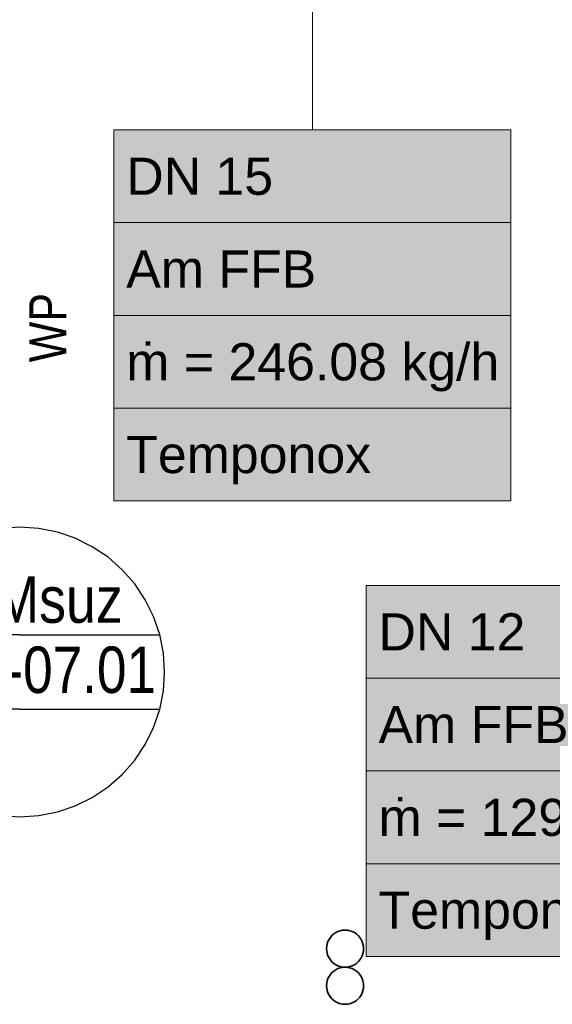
# Model space of a CAD drawing. Extents: x -297 to 573, y -46 to 548.
# Tile 55 of 188: x 40 to 69, y 144 to 197. Entities that reach past the tile are written whole.
import ezdxf

# ---------------------------------------------------------------- set-up
doc = ezdxf.new("R2010")
doc.units = 0
doc.layers.get('0').update_dxf_attribs({"lineweight": 35})
doc.layers.add('5_EG-TÜRSTEMPEL', color=7, linetype='Continuous', lineweight=25)
doc.layers.add('5_EG-WANDFLÄCHENMATERIAL', color=7, linetype='Continuous', lineweight=25)
for name, color, linetype, lineweight, true_color in [('H_Ruecklauf', 5, 'Continuous', 35, 0x0000ff), ('H_Vorlauf', 1, 'Continuous', 35, 0xff0000), ('H_Vorlauf_Beschriftung_EG', 1, 'Continuous', 18, 0xff0000), ('H_Vorlauf_OG', 1, 'Continuous', 18, 0xff0000)]:
    doc.layers.add(name, color=color, linetype=linetype, lineweight=lineweight, true_color=true_color)
doc.styles.get("Standard").update_dxf_attribs({"font": 'arial.ttf'})

# ---------------------------------------------------------------- blocks, each defined once
blk = doc.blocks.new('Referenz-A07ALD4Q1N', base_point=(-101.907, -12.836))
at = {"layer": '5_EG-TÜRSTEMPEL', "color": 0, "lineweight": -2}
for p, q in [((40.402, 169.389), (39.383, 169.323)), ((41.42, 169.323), (40.402, 169.389)), ((42.42, 169.124), (41.42, 169.323)), ((43.386, 168.796), (42.42, 169.124)), ((44.302, 168.344), (43.386, 168.796)), ((45.15, 167.778), (44.302, 168.344)), ((45.917, 167.105), (45.15, 167.778)), ((46.59, 166.338), (45.917, 167.105)), ((47.157, 165.489), (46.59, 166.338)), ((47.608, 164.574), (47.157, 165.489)), ((47.936, 163.608), (47.608, 164.574)), ((40.402, 163.589), (32.862, 163.589)), ((40.402, 163.589), (47.941, 163.589)), ((48.135, 162.608), (47.936, 163.608)), ((48.202, 161.589), (48.135, 162.608)), ((48.135, 160.571), (48.202, 161.589)), ((47.936, 159.571), (48.135, 160.571)), ((40.402, 159.589), (32.862, 159.589)), ((40.402, 159.589), (47.941, 159.589)), ((47.608, 158.605), (47.936, 159.571)), ((47.157, 157.689), (47.608, 158.605)), ((46.59, 156.841), (47.157, 157.689)), ((45.917, 156.074), (46.59, 156.841)), ((45.15, 155.401), (45.917, 156.074)), ((44.302, 154.834), (45.15, 155.401)), ((43.386, 154.383), (44.302, 154.834)), ((41.42, 153.856), (42.42, 154.055)), ((42.42, 154.055), (43.386, 154.383)), ((39.383, 153.856), (40.402, 153.789)), ((40.402, 153.789), (41.42, 153.856))]:
    blk.add_line(p, q, dxfattribs=at)
at = {"layer": '5_EG-TÜRSTEMPEL', "color": 0, "lineweight": -2, "char_height": 2.5, "attachment_point": 1}
for s, insert in [('{\\W0.83;\\fArial;THMsuz}', (35.156, 166.741)), ('{\\W0.82;\\fArial;T-EG-07.01}', (32.78, 162.963))]:
    blk.add_mtext(s, dxfattribs=dict(at, insert=insert))
at = {"layer": '5_EG-WANDFLÄCHENMATERIAL', "color": 0, "lineweight": 18, "insert": (40.906, 178.284), "char_height": 2, "attachment_point": 1, "rotation": 90}
blk.add_mtext('{\\W0.83;\\fArial;WP}', dxfattribs=at)
blk = doc.blocks.new('Verbraucher-A07ALD721N', base_point=(56.931, 143.681))
at = {"layer": 'H_Ruecklauf'}
for p, q in [((57.224, 145.388), (57.322, 145.474)), ((57.322, 145.474), (57.431, 145.547)), ((57.431, 145.547), (57.549, 145.604)), ((57.549, 145.604), (57.672, 145.647)), ((57.672, 145.647), (57.801, 145.672)), ((57.801, 145.672), (57.931, 145.681)), ((57.931, 145.681), (58.062, 145.672)), ((58.062, 145.672), (58.19, 145.647)), ((58.19, 145.647), (58.314, 145.604)), ((58.314, 145.604), (58.431, 145.547)), ((58.431, 145.547), (58.54, 145.474)), ((58.54, 145.474), (58.638, 145.388)), ((56.94, 144.811), (56.965, 144.939)), ((56.965, 144.939), (57.007, 145.063)), ((57.007, 145.063), (57.065, 145.181)), ((57.065, 145.181), (57.138, 145.289)), ((57.138, 145.289), (57.224, 145.388)), ((58.638, 145.388), (58.725, 145.289)), ((58.725, 145.289), (58.797, 145.181)), ((58.797, 145.181), (58.855, 145.063)), ((58.855, 145.063), (58.897, 144.939)), ((58.897, 144.939), (58.923, 144.811)), ((56.931, 144.681), (56.94, 144.811)), ((56.94, 144.55), (56.931, 144.681)), ((56.965, 144.422), (56.94, 144.55)), ((57.007, 144.298), (56.965, 144.422)), ((58.897, 144.422), (58.855, 144.298)), ((58.923, 144.55), (58.897, 144.422)), ((58.923, 144.811), (58.931, 144.681)), ((58.931, 144.681), (58.923, 144.55)), ((57.065, 144.181), (57.007, 144.298)), ((57.138, 144.072), (57.065, 144.181)), ((57.224, 143.973), (57.138, 144.072)), ((57.322, 143.887), (57.224, 143.973)), ((57.431, 143.815), (57.322, 143.887)), ((57.549, 143.757), (57.431, 143.815)), ((58.431, 143.815), (58.314, 143.757)), ((58.54, 143.887), (58.431, 143.815)), ((58.638, 143.973), (58.54, 143.887)), ((58.725, 144.072), (58.638, 143.973)), ((58.797, 144.181), (58.725, 144.072)), ((58.855, 144.298), (58.797, 144.181)), ((57.672, 143.715), (57.549, 143.757)), ((57.801, 143.689), (57.672, 143.715)), ((57.931, 143.681), (57.801, 143.689)), ((58.062, 143.689), (57.931, 143.681)), ((58.19, 143.715), (58.062, 143.689)), ((58.314, 143.757), (58.19, 143.715))]:
    blk.add_line(p, q, dxfattribs=at)
at = {"layer": 'H_Vorlauf', "color": 0}
for p, q in [((57.322, 147.474), (57.431, 147.547)), ((57.431, 147.547), (57.549, 147.604)), ((57.549, 147.604), (57.672, 147.647)), ((57.672, 147.647), (57.801, 147.672)), ((57.801, 147.672), (57.931, 147.681)), ((57.931, 147.681), (58.062, 147.672)), ((58.062, 147.672), (58.19, 147.647)), ((58.19, 147.647), (58.314, 147.604)), ((58.314, 147.604), (58.431, 147.547)), ((58.431, 147.547), (58.54, 147.474)), ((56.965, 146.939), (57.007, 147.063)), ((57.007, 147.063), (57.065, 147.181)), ((57.065, 147.181), (57.138, 147.289)), ((57.138, 147.289), (57.224, 147.388)), ((57.224, 147.388), (57.322, 147.474)), ((58.54, 147.474), (58.638, 147.388)), ((58.638, 147.388), (58.725, 147.289)), ((58.725, 147.289), (58.797, 147.181)), ((58.797, 147.181), (58.855, 147.063)), ((58.855, 147.063), (58.897, 146.939)), ((56.931, 146.681), (56.94, 146.811)), ((56.94, 146.55), (56.931, 146.681)), ((56.94, 146.811), (56.965, 146.939)), ((56.965, 146.422), (56.94, 146.55)), ((58.897, 146.939), (58.923, 146.811)), ((58.923, 146.55), (58.897, 146.422)), ((58.923, 146.811), (58.931, 146.681)), ((58.931, 146.681), (58.923, 146.55)), ((57.007, 146.298), (56.965, 146.422)), ((57.065, 146.181), (57.007, 146.298)), ((57.138, 146.072), (57.065, 146.181)), ((57.224, 145.973), (57.138, 146.072)), ((57.322, 145.887), (57.224, 145.973)), ((58.638, 145.973), (58.54, 145.887)), ((58.725, 146.072), (58.638, 145.973)), ((58.797, 146.181), (58.725, 146.072)), ((58.855, 146.298), (58.797, 146.181)), ((58.897, 146.422), (58.855, 146.298)), ((57.431, 145.815), (57.322, 145.887)), ((57.549, 145.757), (57.431, 145.815)), ((57.672, 145.715), (57.549, 145.757)), ((57.801, 145.689), (57.672, 145.715)), ((57.931, 145.681), (57.801, 145.689)), ((58.062, 145.689), (57.931, 145.681)), ((58.19, 145.715), (58.062, 145.689)), ((58.314, 145.757), (58.19, 145.715)), ((58.431, 145.815), (58.314, 145.757)), ((58.54, 145.887), (58.431, 145.815))]:
    blk.add_line(p, q, dxfattribs=at)
blk = doc.blocks.new('Bauteilbeschriftung-A07ALDA41N', base_point=(59.068, 146.256))
at = {"color": 0, "lineweight": -2}
for p, q in [((59.068, 166.256), (80.47, 166.256)), ((59.068, 146.256), (59.068, 166.256)), ((80.47, 166.256), (80.47, 146.256)), ((59.068, 161.256), (80.47, 161.256)), ((59.068, 156.256), (80.47, 156.256)), ((59.068, 151.256), (80.47, 151.256)), ((80.47, 146.256), (59.068, 146.256))]:
    blk.add_line(p, q, dxfattribs=at)
at = {"color": 0, "linetype": 'ByBlock', "lineweight": -2, "ltscale": 0.18}
blk.add_line((80.47, 146.256), (89.017, 146.256), dxfattribs=at)
at = {"color": 7, "linetype": 'ByBlock', "lineweight": -2, "ltscale": 0.18, "true_color": 0xffffff}
for points in [[(59.068, 146.256), (80.47, 146.256), (59.068, 166.256)], [(80.47, 146.256), (59.068, 166.256), (80.47, 166.256)]]:
    blk.add_solid(points, dxfattribs=at)
at = {"color": 0, "linetype": 'ByBlock', "lineweight": -2, "ltscale": 0.18, "char_height": 2, "attachment_point": 1}
for s, insert in [('{\\fArial;DN 12}', (59.734, 164.756)), ('{\\fArial;Am FFB}', (59.734, 159.756)), ('{\\fArial;ṁ = 129.44 kg/h}', (59.734, 154.756)), ('{\\fArial;Temponox }', (59.734, 149.756))]:
    blk.add_mtext(s, dxfattribs=dict(at, insert=insert))
blk = doc.blocks.new('Bauteilbeschriftung-A07ALDCC1N', base_point=(45.466, 170.811))
at = {"color": 0, "linetype": 'ByBlock', "lineweight": -2, "ltscale": 0.18}
blk.add_line((56.167, 190.811), (56.167, 208.166), dxfattribs=at)
at = {"color": 0, "lineweight": -2}
for p, q in [((45.466, 190.811), (66.868, 190.811)), ((45.466, 170.811), (45.466, 190.811)), ((66.868, 190.811), (66.868, 170.811)), ((45.466, 185.811), (66.868, 185.811)), ((45.466, 180.811), (66.868, 180.811)), ((45.466, 175.811), (66.868, 175.811)), ((66.868, 170.811), (45.466, 170.811))]:
    blk.add_line(p, q, dxfattribs=at)
at = {"color": 7, "linetype": 'ByBlock', "lineweight": -2, "ltscale": 0.18, "true_color": 0xffffff}
for points in [[(45.466, 170.811), (66.868, 170.811), (45.466, 190.811)], [(66.868, 170.811), (45.466, 190.811), (66.868, 190.811)]]:
    blk.add_solid(points, dxfattribs=at)
at = {"color": 0, "linetype": 'ByBlock', "lineweight": -2, "ltscale": 0.18, "char_height": 2, "attachment_point": 1}
for s, insert in [('{\\fArial;DN 15}', (46.133, 189.311)), ('{\\fArial;Am FFB}', (46.133, 184.311)), ('{\\fArial;ṁ = 246.08 kg/h}', (46.133, 179.311)), ('{\\fArial;Temponox }', (46.133, 174.311))]:
    blk.add_mtext(s, dxfattribs=dict(at, insert=insert))

msp = doc.modelspace()

# ---------------------------------------------------------------- block references
at = {"color": 251, "lineweight": 25, "ltscale": 0.25, "true_color": 0x585858}
msp.add_blockref('Referenz-A07ALD4Q1N', (-101.907, -12.836), dxfattribs=at)
at = {"layer": 'H_Vorlauf_Beschriftung_EG', "ltscale": 0.18}
for name, p in [('Bauteilbeschriftung-A07ALDCC1N', (45.466, 170.811)), ('Bauteilbeschriftung-A07ALDA41N', (59.068, 146.256))]:
    msp.add_blockref(name, p, dxfattribs=at)
at = {"layer": 'H_Vorlauf_OG', "ltscale": 0.18}
msp.add_blockref('Verbraucher-A07ALD721N', (56.931, 143.681), dxfattribs=at)

doc.saveas('drawing.dxf')
